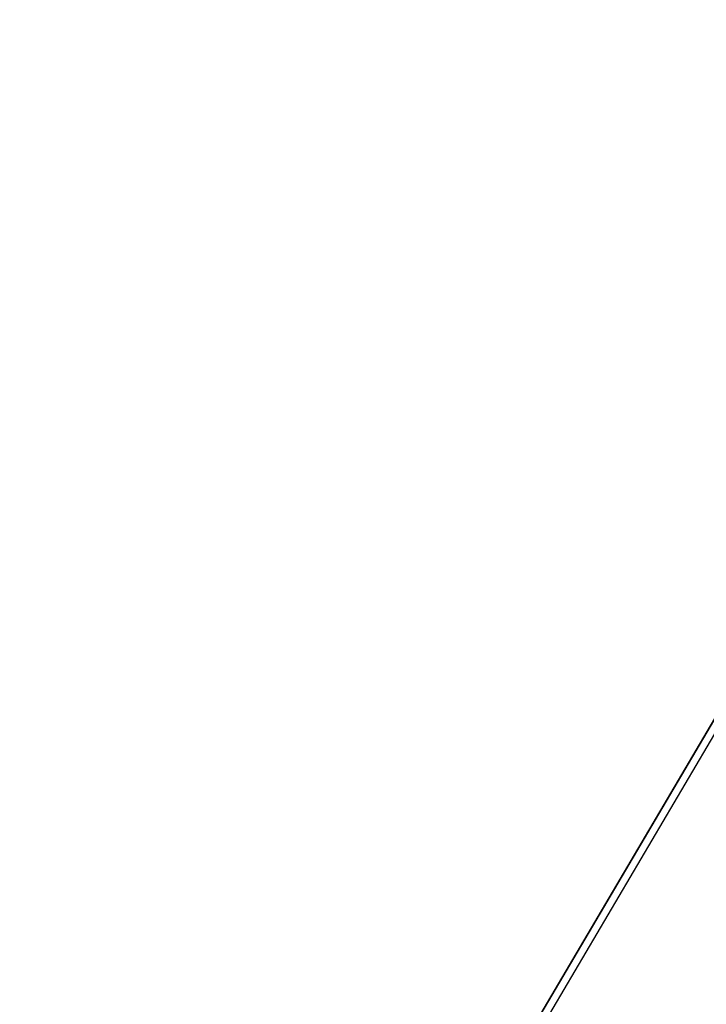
# Model space of a CAD drawing. Extents: x 1160061 to 2574774, y 200346 to 1150371.
# Tile 8 of 123: x 2463118 to 2475139, y 347262 to 364506. Entities that reach past the tile are written whole.
import ezdxf

# ---------------------------------------------------------------- set-up
doc = ezdxf.new("R2010")
doc.units = 0
doc.header["$MEASUREMENT"] = 0
doc.layers.add('Prop Earthen Structure False Cut Ditch Detail CELL', color=9, linetype='Continuous', lineweight=30)
doc.layers.add('Typical Terminator CELL', color=7, linetype='Continuous', lineweight=0)
doc.styles.add('Style-GEOMETRICFUTURA_211_M_L', font='GEOMETRICFUTURA_211_M_L.shx')
doc.dimstyles.new('erosion_control', dxfattribs={"dimtxt": 4.99999, "dimasz": 9.99998, "dimexe": 2.499995, "dimexo": 2.499995, "dimgap": 2.499995, "dimtad": 0, "dimtih": 1, "dimtoh": 1, "dimzin": 3, "dimdsep": 46, "dimtxsty": 'Style-GEOMETRICFUTURA_211_M_L', "dimcen": 0.09, "dimaunit": 1, "dimadec": 4, "dimazin": 3, "dimtfac": 1, "dimtofl": 0, "dimtmove": 0, "dimatfit": 1, "dimfxl": 1, "dimtzin": 3, "dimlwd": 106, "dimarcsym": 0})

# ---------------------------------------------------------------- blocks, each defined once
blk = doc.blocks.new('TERMINATOR_0.5')
at = {"color": 1, "linetype": 'Continuous', "lineweight": 0}
blk.add_line((0, 0), (-0.992551, -0.12183), dxfattribs=at)
at = {"layer": 'Typical Terminator CELL', "color": 1, "linetype": 'Continuous', "lineweight": 0, "extrusion": (0, 0, -1)}
blk.add_solid([(1.016539, 0.122782), (0, 0), (0.866019, -0.106299), (0.961185, -0.373521)], dxfattribs=at)
blk = doc.blocks.new('PROP EARTHEN STRUCTURE FALSE CUT DITCH DETAIL')
at = {"layer": 'Prop Earthen Structure False Cut Ditch Detail CELL', "lineweight": 13, "annotation_type": 0, "has_hookline": 1, "hookline_direction": 0, "horizontal_direction": (0.992551, -0.12183, 0)}
for points, text_width in [([(14.88747, 25.09995), (-71875.067361, -165309.807514), (-71870.104615, -165310.416661)], 36.795381), ([(13.249973, 39.012422), (-71867.418185, -165269.971056), (-71862.45544, -165270.580203)], 31.049938), ([(166.29736, 51.689243), (-71718.288648, -165324.802677), (-71713.325903, -165325.411823)], 21.357533)]:
    blk.add_leader(points, dimstyle='erosion_control', override={"dimasz": 4.99999, "dimldrblk": 'TERMINATOR_0.5', "dimlwd": -2}, dxfattribs=dict(at, text_width=text_width))

msp = doc.modelspace()

# ---------------------------------------------------------------- block references
at = {"layer": 'Prop Earthen Structure False Cut Ditch Detail CELL', "rotation": 353.002296}
msp.add_blockref('PROP EARTHEN STRUCTURE FALSE CUT DITCH DETAIL', (2482470, 364469), dxfattribs=at)

doc.saveas('drawing.dxf')
